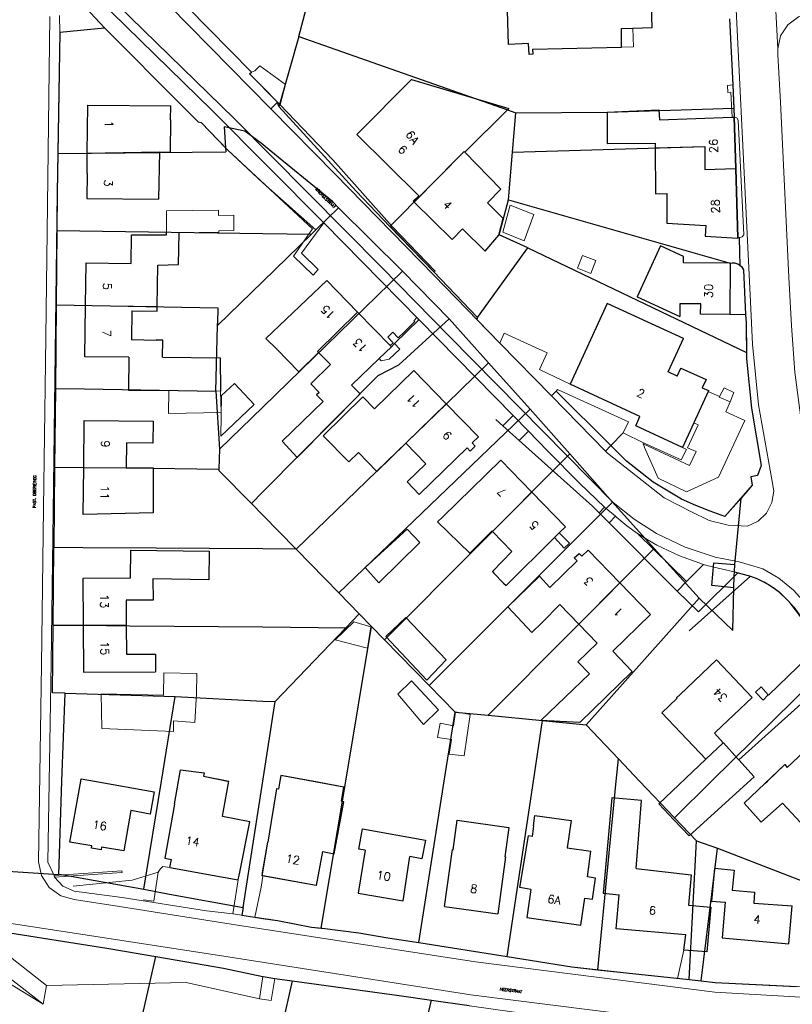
# Model space of a CAD drawing. Header units: metres. Extents: x 190798 to 192239, y 307689 to 310000.
# Tile 98 of 107: x 191965 to 192077, y 309468 to 309610. Entities that reach past the tile are written whole.
import ezdxf
from ezdxf.lldxf.tags import DXFTag

# ---------------------------------------------------------------- set-up
doc = ezdxf.new("R2010")
doc.units = ezdxf.units.M
doc.layers.add('PH-BEST-HUISNUMMERS', color=7, linetype='Continuous')
doc.layers.add('PH-BEST-KADASTRALE-GRENS', color=150, linetype='KG-KADASTRAAL-SO')
doc.layers.add('PH-BEST-KANTVERHARDING', color=253, linetype='Continuous', lineweight=9)
doc.layers.add('PH-BEST-STAATNAAM', color=2, linetype='Continuous', lineweight=9)
doc.styles.add('ROMANS', font='romans.shx')
doc.styles.get("Standard").update_dxf_attribs({"font": 'arial.ttf'})
tags = doc.linetypes.add('KG-KADASTRAAL-SO', pattern='A,5.5,-2,["K",Standard,S=1.8,R=0,X=0,Y=-0.9],-2,5.5,-2,[5,NLCS.SHX,S=0.75,R=0,X=0,Y=0],-2', length=19).pattern_tags.tags
tags[6] = DXFTag(74, 10)

msp = doc.modelspace()

# ---------------------------------------------------------------- linework, layer by layer
at = {"layer": 'PH-BEST-KADASTRALE-GRENS'}
for p, q in [((191962.63, 309624.7), (191977.07, 309609.06)), ((192005.19, 309607.82), (192009.4, 309623.28)), ((192067.6, 309610.38), (192068.08, 309600.81)), ((191970.6, 309608.44), (191970.32, 309590.88)), ((191970.6, 309608.44), (191977.07, 309609.06)), ((192005.19, 309607.82), (192035.42, 309597.18)), ((192039.06, 309606), (192051.96, 309606.28)), ((192068.08, 309600.81), (192068.2, 309597.43)), ((191986.65, 309595.77), (191986.67, 309597.76)), ((192002.41, 309597.99), (192002.33, 309597.69)), ((192029.25, 309591.06), (192035.42, 309597.18)), ((192035.42, 309597.18), (192036.66, 309596.75)), ((192036.18, 309591.06), (192036.66, 309596.75)), ((192068.2, 309597.43), (192068.25, 309596.13)), ((191986.65, 309595.77), (191986.58, 309591.08)), ((192057.43, 309595.77), (192067.95, 309596.12)), ((192067.95, 309596.12), (192068.25, 309596.13)), ((192068.25, 309596.13), (192068.48, 309588.71)), ((192068.48, 309588.71), (192068.25, 309596.13)), ((191970.32, 309590.88), (191994.64, 309591.13)), ((191985.05, 309591.1), (191984.91, 309584.27)), ((191985.05, 309591.1), (191986.58, 309591.08)), ((191994.6, 309591.71), (191994.64, 309591.13)), ((192035.59, 309584.16), (192036.18, 309591.06)), ((191974.55, 309588), (191974.58, 309590.93)), ((192068.48, 309588.71), (192068.78, 309578.65)), ((192068.78, 309578.65), (192068.48, 309588.71)), ((192000, 309586.64), (192007.66, 309579.81)), ((192035.59, 309584.16), (192067.69, 309575)), ((192007.66, 309579.81), (192010.97, 309583.03)), ((192020.25, 309573.86), (192010.97, 309583.03)), ((191970.18, 309579.71), (191970.07, 309568.96)), ((191970.18, 309579.71), (192000, 309579.31)), ((192007.05, 309579.21), (192007.66, 309579.81)), ((192028.93, 309579.95), (192032.22, 309576.71)), ((191980.93, 309574.97), (191980.98, 309579.09)), ((192000, 309579.31), (192007.05, 309579.21)), ((192000, 309572.36), (192007.05, 309579.21)), ((192068.78, 309578.65), (192068.78, 309578.61)), ((192069.02, 309578.65), (192068.78, 309578.65)), ((192031.1, 309567.13), (192038.4, 309577.2)), ((192038.4, 309577.2), (192070.06, 309562.04)), ((192057.6, 309577.5), (192054.21, 309570.12)), ((192060.93, 309575.98), (192057.6, 309577.5)), ((192060.92, 309575.05), (192060.93, 309575.98)), ((192067.69, 309575), (192060.92, 309575.05)), ((192067.69, 309575), (192067.64, 309567.56)), ((192069.61, 309574.04), (192069.88, 309567.54)), ((192000, 309554.17), (192020.25, 309573.86)), ((192020.25, 309573.86), (192026.99, 309566.95)), ((191993.42, 309565.97), (192000, 309572.36)), ((192054.21, 309570.12), (192060.39, 309567.29)), ((191970.07, 309568.96), (191969.95, 309556.86)), ((192060.41, 309569.11), (192060.39, 309567.29)), ((192063.42, 309569.09), (192060.41, 309569.11)), ((192063.41, 309567.59), (192063.42, 309569.09)), ((191981.01, 309568.1), (191981, 309563.94)), ((192018.43, 309563.07), (192013.72, 309567.91)), ((192026.99, 309566.95), (192032.7, 309560.58)), ((192031.1, 309567.13), (192030.93, 309566.9)), ((192067.64, 309567.56), (192063.41, 309567.59)), ((191993.21, 309556.45), (191993.42, 309565.97)), ((191993.42, 309565.97), (191993.43, 309566.26)), ((191981, 309563.94), (191984.56, 309563.87)), ((192000.43, 309564.08), (192001.97, 309562.57)), ((192016.86, 309561.2), (192018.61, 309562.88)), ((192018.61, 309562.88), (192018.43, 309563.07)), ((192008.05, 309562.07), (192009.82, 309560.34)), ((192012.85, 309557.34), (192016.86, 309561.2)), ((192032.7, 309560.58), (192038.72, 309553.86)), ((191969.95, 309556.86), (191969.83, 309545.48)), ((192012.85, 309557.34), (192014.08, 309556.09)), ((191993.21, 309556.45), (191993.74, 309548.08)), ((192014.08, 309556.09), (192004.95, 309546.88)), ((192049.61, 309547.78), (192041.79, 309555.78)), ((192064.48, 309556.41), (192062.43, 309551.9)), ((191993.74, 309548.08), (192000, 309554.17)), ((192010.99, 309527.26), (192038.72, 309553.86)), ((192038.72, 309553.86), (192044.48, 309547.38)), ((192062.43, 309551.9), (192060.79, 309548.31)), ((192049.61, 309547.78), (192050.39, 309548.58)), ((191993.74, 309548.08), (191993.65, 309545.18)), ((192017.64, 309520.45), (192044.48, 309547.38)), ((192044.48, 309547.38), (192050.62, 309540.4)), ((191969.83, 309545.48), (191969.73, 309533.86)), ((191973.97, 309538.63), (191974.05, 309545.43)), ((191993.65, 309545.18), (191993.65, 309544.97)), ((191998.34, 309540.2), (191993.65, 309544.97)), ((192070.88, 309542.85), (192069.26, 309540.99)), ((191998.34, 309540.2), (192000, 309541.88)), ((191998.34, 309540.2), (192000, 309538.5)), ((192024.08, 309513.86), (192050.62, 309540.4)), ((192050.62, 309540.4), (192056.67, 309533.68)), ((192069.26, 309540.99), (192066.91, 309538.3)), ((192068.34, 309531.35), (192069.26, 309540.99)), ((192000, 309538.5), (192004.76, 309533.63)), ((192025.31, 309537.54), (192026.03, 309538.24)), ((192033.2, 309536.23), (192033.28, 309536.14)), ((192042.23, 309535.27), (192042.92, 309535.95)), ((192035.22, 309528.32), (192042.23, 309535.27)), ((191969.61, 309522.6), (191969.73, 309533.86)), ((192000, 309533.66), (192004.76, 309533.63)), ((192004.76, 309533.63), (192004.81, 309533.58)), ((192004.81, 309533.58), (192010.99, 309527.26)), ((192032.62, 309509.55), (192056.67, 309533.68)), ((192056.67, 309533.68), (192063.21, 309526.48)), ((192068.29, 309530.32), (192068.34, 309531.35)), ((192034.87, 309528.68), (192033.47, 309530.11)), ((192068.2, 309527.98), (192068.26, 309529.74)), ((192068.26, 309529.74), (192068.29, 309530.32)), ((192068.29, 309530.32), (192070.64, 309529.66)), ((192034.87, 309528.68), (192035.22, 309528.32)), ((192051.7, 309528.7), (192056.15, 309524.11)), ((192010.99, 309527.26), (192013.96, 309524.22)), ((192035.47, 309525.23), (192036.93, 309526.65)), ((192012.04, 309522.2), (192013.96, 309524.22)), ((192013.96, 309524.22), (192015.75, 309522.39)), ((192035.47, 309525.23), (192038.97, 309521.53)), ((191969.52, 309512.79), (191969.61, 309522.6)), ((192038.97, 309521.53), (192040.44, 309522.99)), ((192000, 309522.32), (192012.04, 309522.2)), ((192001.8, 309511.51), (192012.04, 309522.2)), ((192012.02, 309500), (192015.75, 309522.39)), ((192015.75, 309522.39), (192017.64, 309520.45)), ((192017.64, 309520.45), (192024.08, 309513.86)), ((192065, 309500), (192081.69, 309516.47)), ((191971.36, 309512.75), (191969.52, 309512.79)), ((191970.91, 309500), (191971.36, 309512.75)), ((191971.36, 309512.75), (191987.3, 309512.24)), ((192024.08, 309513.86), (192027.86, 309510)), ((191985.31, 309500), (191987.3, 309512.24)), ((191987.3, 309512.24), (192000, 309511.6)), ((192000, 309511.6), (192001.8, 309511.51)), ((192000, 309500), (192001.8, 309511.51)), ((192026.27, 309500), (192027.86, 309510)), ((192027.86, 309510), (192032.62, 309509.55)), ((192032.62, 309509.55), (192040.49, 309508.79)), ((192039.18, 309500), (192040.49, 309508.79)), ((192040.49, 309508.79), (192046.82, 309508.17)), ((192046.82, 309508.17), (192051.49, 309503.23)), ((192051.18, 309500), (192051.49, 309503.23)), ((192051.49, 309503.23), (192054.57, 309500)), ((191987.77, 309500), (191988.07, 309501.66)), ((191970.44, 309486.49), (191970.91, 309500)), ((191975.61, 309500), (191984.28, 309498.45)), ((191982.77, 309484.35), (191985.31, 309500)), ((191987.19, 309496.69), (191987.77, 309500)), ((191994.27, 309495.48), (191995.06, 309499.98)), ((191994.95, 309500), (191995.06, 309499.98)), ((191997.15, 309481.73), (192000, 309499.98)), ((192000, 309499.98), (192000, 309500)), ((192008.47, 309478.73), (192012.02, 309500)), ((192022.57, 309476.62), (192026.27, 309500)), ((192035.4, 309474.59), (192039.18, 309500)), ((192048.54, 309472.7), (192051.18, 309500)), ((192054.57, 309500), (192059.62, 309494.69)), ((192059.62, 309494.69), (192065, 309500)), ((192072.72, 309499.67), (192073.07, 309500)), ((192069.73, 309496.83), (192072.72, 309499.67)), ((192077.85, 309493.99), (192075.28, 309496.83)), ((191994.17, 309494.86), (191994.27, 309495.48)), ((191998.11, 309494.09), (191994.17, 309494.86)), ((192001.2, 309494.16), (192000.73, 309491.15)), ((192059.62, 309494.69), (192062.83, 309491.36)), ((192061.74, 309471.27), (192062.83, 309491.36)), ((192062.83, 309491.36), (192065.84, 309490.29)), ((192000, 309487), (192000.73, 309491.15)), ((192044.09, 309490.35), (192047.51, 309489.87)), ((192063.47, 309471.08), (192065.84, 309490.29)), ((192065.84, 309490.29), (192079.06, 309485.19)), ((191986.54, 309487.48), (191986.75, 309488.67)), ((191958.81, 309487.25), (191970.44, 309486.49)), ((192054.05, 309487.33), (192062.05, 309486.45)), ((192065.41, 309487.4), (192068.26, 309487.1)), ((191997.15, 309481.73), (191996.97, 309480.58)), ((192026.33, 309481.86), (192034.02, 309480.81)), ((192022.57, 309476.62), (192035.4, 309474.59)), ((192048.54, 309472.7), (192061.74, 309471.27)), ((192061.74, 309471.27), (192063.47, 309471.08)), ((192004.27, 309471.1), (192000, 309452.7)), ((192063.47, 309471.08), (192065.51, 309470.86)), ((192065.51, 309470.86), (192077.25, 309470.26)), ((192024.45, 309468.29), (192029.89, 309467.5))]:
    msp.add_line(p, q, dxfattribs=at)
at = {"layer": 'PH-BEST-KADASTRALE-GRENS', "ltscale": 0.2, "flags": 128}
for points in [[(192039.06, 309606), (192039.09, 309605.24), (192038.55, 309605.22), (192038.48, 309606.81), (192035.59, 309606.66), (192035.41, 309611.51), (192036.05, 309611.52), (192035.58, 309624.54), (192038.77, 309624.56)], [(192000, 309600.46), (191998.08, 309602.42), (191998.34, 309602.67), (191989.08, 309612.08)], [(192053.58, 309609.03), (192056.38, 309609.14), (192056.27, 309612.21)], [(191977.07, 309609.06), (191988.49, 309597.56), (191990.65, 309595.46), (191991.08, 309595.34), (191994.6, 309591.71)], [(192051.96, 309606.28), (192051.94, 309608.97), (192053.58, 309609.03)], [(192005.19, 309607.82), (192002.49, 309598.29), (192002.41, 309597.99)], [(192021.51, 309601.61), (192013.62, 309593.64), (192022.59, 309584.76), (192021.77, 309583.97), (192021.9, 309583.84)], [(192021.51, 309601.61), (192035.65, 309597.41), (192029.25, 309591.06)], [(192002.33, 309597.69), (192002.14, 309598.29), (192000, 309600.46)], [(191974.58, 309590.93), (191974.65, 309597.87), (191986.67, 309597.76)], [(192002.33, 309597.69), (192013.53, 309585.4), (192018.41, 309580.32)], [(192036.66, 309596.75), (192049.86, 309596.87), (192068.2, 309597.43)], [(192049.86, 309596.87), (192057.37, 309597.19), (192057.43, 309595.77)], [(192049.86, 309596.87), (192049.87, 309592.33), (192056.82, 309592.35), (192056.83, 309591.68)], [(192000, 309592.16), (191997.4, 309594.11), (191994.4, 309594.72), (191994.6, 309591.71)], [(191994.6, 309591.71), (191994.89, 309591.41), (192000, 309586.64)], [(192010.97, 309583.03), (192010.08, 309583.92), (192000.4, 309591.86), (192000, 309592.16)], [(192018.41, 309580.32), (192029.16, 309591.16), (192029.25, 309591.06)], [(192029.25, 309591.06), (192034.49, 309585.73), (192032.52, 309583.75)], [(192036.18, 309591.06), (192064.01, 309591.89), (192064.01, 309588.56), (192068.48, 309588.71)], [(192056.83, 309591.68), (192056.86, 309585.05), (192058.52, 309585.06), (192058.53, 309580.81)], [(191970.32, 309590.88), (191970.23, 309585.17), (191970.18, 309579.71)], [(191974.55, 309588), (191974.52, 309584.37), (191984.91, 309584.27)], [(192038.4, 309577.2), (192034.23, 309579.09), (192035.59, 309584.16)], [(192021.9, 309583.84), (192027.42, 309578.41), (192028.93, 309579.95)], [(192032.22, 309576.71), (192034.16, 309579.04), (192034.79, 309581.44), (192032.52, 309583.75)], [(192018.41, 309580.32), (192024.7, 309573.78), (192031.1, 309567.13)], [(192058.53, 309580.81), (192064.17, 309580.45), (192064.07, 309578.91), (192068.78, 309578.61)], [(191980.98, 309579.09), (191986.06, 309579.09), (191986.06, 309579.5)], [(191984.69, 309568.7), (191984.77, 309574.72), (191987.79, 309574.78), (191987.9, 309579.39)], [(192069.14, 309574.67), (192069.08, 309576.6), (192069.02, 309578.65)], [(191974.33, 309568.88), (191974.4, 309575.04), (191980.93, 309574.97)], [(192067.69, 309575), (192067.99, 309575.05), (192068.3, 309575.04), (192068.6, 309574.97), (192068.89, 309574.85), (192069.14, 309574.67)], [(192069.14, 309574.67), (192069.33, 309574.49), (192069.49, 309574.28), (192069.61, 309574.04)], [(192000.43, 309564.08), (192009.25, 309572.51), (192013.72, 309567.91)], [(191970.07, 309568.96), (191993.48, 309568.55), (191993.43, 309566.26)], [(191980.61, 309561.37), (191974.24, 309561.45), (191974.33, 309568.88)], [(191981.01, 309568.1), (191984.68, 309568.06), (191984.69, 309568.7)], [(192060, 309558.63), (192058.68, 309559.24), (192060.9, 309564.07), (192049.86, 309569.14), (192044.51, 309557.48)], [(192000, 309541.88), (192016.69, 309558.73), (192019.69, 309560.28), (192026.99, 309566.95)], [(192041.79, 309555.78), (192034.3, 309563.42), (192030.93, 309566.9)], [(192069.88, 309567.54), (192070.02, 309566.35), (192070.06, 309562.04)], [(191985.45, 309561.41), (191985.53, 309563.86), (191984.56, 309563.87)], [(192001.97, 309562.57), (192005.23, 309559.27), (192008.05, 309562.07)], [(191980.61, 309561.37), (191980.56, 309556.62), (191986.39, 309556.55)], [(191985.45, 309561.41), (191993.81, 309561.28), (191993.89, 309556.44)], [(192070.06, 309562.04), (192070.07, 309561.16), (192070.79, 309553.98), (192072.18, 309545.7), (192071.66, 309544.24), (192070.69, 309544.07), (192070.88, 309542.85)], [(192032.7, 309560.58), (192026.58, 309554.65), (192017.94, 309546.28), (192004.81, 309533.58)], [(192009.82, 309560.34), (192006.95, 309557.53), (192008.16, 309556.29)], [(192060, 309558.63), (192060.56, 309559.81), (192064.2, 309558.14), (192063.64, 309556.96), (192064.55, 309556.55), (192064.48, 309556.41)], [(192016.18, 309553.9), (192021.88, 309559.44), (192026.55, 309554.64)], [(191969.95, 309556.86), (191974.19, 309556.78), (191993.21, 309556.45)], [(192060.79, 309548.31), (192054, 309551.46), (192054.62, 309552.8), (192044.51, 309557.48)], [(192008.16, 309556.29), (192007.79, 309555.91), (192008.73, 309554.99)], [(192020.69, 309548.94), (192016.53, 309544.84), (192013.83, 309547.59), (192012.43, 309546.21), (192008.72, 309549.98), (192014.47, 309555.64), (192016.18, 309553.9)], [(192008.73, 309554.99), (192002.79, 309549.22), (192004.95, 309546.88)], [(192026.55, 309554.64), (192031.22, 309549.84), (192030.32, 309548.96), (192030.75, 309548.52), (192030.03, 309547.8), (192029.59, 309548.25), (192022.65, 309541.5)], [(191974.05, 309545.43), (191974.14, 309552.22), (191984.11, 309552.1)], [(191984.11, 309552.1), (191984.07, 309548.93), (191980.23, 309548.98), (191980.19, 309545.35)], [(192020.69, 309548.94), (192023.6, 309545.92), (192020.9, 309543.32), (192022.65, 309541.5)], [(192060.63, 309540.83), (192056.55, 309543.28), (192052.68, 309546.33), (192050.39, 309548.58)], [(191969.83, 309545.48), (191974.05, 309545.42), (191980.93, 309545.34), (191993.65, 309545.18)], [(192026.03, 309538.24), (192034.48, 309546.46), (192038.96, 309541.84)], [(191980.19, 309545.35), (191984.12, 309545.35), (191984.12, 309541.48)], [(191984.12, 309541.48), (191984.11, 309538.84), (191973.97, 309538.63)], [(192042.92, 309535.95), (192043.81, 309536.83), (192038.96, 309541.84)], [(192066.91, 309538.3), (192064.8, 309539.08), (192062.7, 309539.92), (192060.63, 309540.83)], [(192025.31, 309537.54), (192029.99, 309532.99), (192033.2, 309536.23)], [(192033.28, 309536.14), (192036.06, 309533.25), (192033.24, 309530.34), (192033.47, 309530.11)], [(191969.73, 309533.86), (191973.96, 309533.83), (191984.54, 309533.76), (192000, 309533.66)], [(191980.83, 309529.4), (191980.86, 309533.46), (191992.24, 309533.31), (191992.18, 309529.14), (191984.09, 309529.29)], [(192036.93, 309526.65), (192040.05, 309529.67), (192041.55, 309528.06), (192045.5, 309531.89), (192045.08, 309532.33), (192045.8, 309532.98), (192046.2, 309532.57), (192047.11, 309533.45), (192051.7, 309528.7)], [(192068.2, 309527.98), (192065.05, 309528.31), (192065.34, 309531.61), (192068.34, 309531.35)], [(191980.83, 309529.4), (191973.94, 309529.36), (191973.98, 309522.56)], [(191984.09, 309529.29), (191984.1, 309526.2), (191980.2, 309526.2), (191980.22, 309522.59)], [(192070.64, 309529.66), (192071.54, 309529.33), (192072.41, 309528.93), (192073.25, 309528.47), (192074.05, 309527.94), (192074.81, 309527.35), (192075.52, 309526.71), (192076.18, 309526.01)], [(192063.21, 309526.48), (192068.08, 309521.82), (192068.2, 309527.98)], [(192040.44, 309522.99), (192043.03, 309525.57), (192045.76, 309522.74)], [(192046.82, 309508.17), (192050.48, 309512.26), (192063.21, 309526.48)], [(192076.18, 309526.01), (192076.88, 309525.18), (192077.54, 309524.32), (192078.15, 309523.41), (192078.7, 309522.48), (192079.2, 309521.52), (192079.64, 309520.52)], [(192056.15, 309524.11), (192050.67, 309518.8), (192053.49, 309515.88), (192045.89, 309508.51), (192040.28, 309508.78), (192047.29, 309515.53), (192045.62, 309517.26)], [(191969.61, 309522.6), (191973.98, 309522.56), (191980.75, 309522.49), (192000, 309522.32)], [(191980.22, 309522.59), (191980.24, 309518.38), (191984.46, 309518.37), (191984.44, 309515.81)], [(192045.76, 309522.74), (192048.43, 309519.97), (192045.62, 309517.26)], [(191973.98, 309522.56), (191974.01, 309515.76), (191984.44, 309515.81)], [(192060.38, 309512.51), (192065.7, 309517.56), (192070.85, 309512.13), (192065.54, 309507.08)], [(192060.38, 309512.51), (192059.9, 309512.05), (192059.97, 309511.97), (192057.78, 309509.89), (192064.16, 309503.18)], [(192066.67, 309505.57), (192065.41, 309506.96), (192065.54, 309507.08)], [(192073.07, 309500), (192075.59, 309502.39), (192075.96, 309502), (192078.33, 309504.23), (192082.12, 309500)], [(191988.07, 309501.66), (191991.48, 309501.19), (191991.39, 309500.74), (191994.95, 309500)], [(191980.9, 309495.75), (191979.88, 309489.9), (191976.64, 309490.42), (191976.58, 309490.07), (191975.18, 309490.29), (191975.25, 309490.64), (191972.06, 309491.16), (191973.64, 309500)], [(191973.64, 309500), (191973.7, 309500.34), (191975.61, 309500)], [(192002.46, 309500), (192002.27, 309498.83), (192001.99, 309498.91), (192001.2, 309494.16)], [(192007.12, 309500), (192002.6, 309500.84), (192002.46, 309500)], [(192008.62, 309489.83), (192010.33, 309489.5), (192011.73, 309497.01), (192011.39, 309497.11), (192011.75, 309499.15), (192007.12, 309500)], [(191984.28, 309498.45), (191983.66, 309495.22), (191980.9, 309495.75)], [(192054.05, 309487.33), (192054.86, 309497.18), (192050.54, 309497.57), (192049.27, 309483.77), (192051.6, 309483.56)], [(191987.19, 309496.69), (191985.82, 309488.83), (191986.75, 309488.67)], [(192069.73, 309496.83), (192072.15, 309494.08), (192075.28, 309496.83)], [(191996.43, 309485.73), (191996.69, 309486.81), (191998.11, 309494.09)], [(192026.33, 309481.86), (192027.45, 309490.08), (192027.55, 309490.06), (192028.13, 309494.34), (192035.63, 309493.3), (192035.04, 309489.03), (192035.14, 309489.02), (192034.02, 309480.81)], [(192039.18, 309493.52), (192039.38, 309495.05), (192044.66, 309494.32), (192044.09, 309490.35)], [(192014.84, 309490), (192013.91, 309490.17), (192014.44, 309493.12), (192023.54, 309491.46), (192023.02, 309488.77), (192021.31, 309489.1)], [(192039.18, 309493.52), (192039, 309492), (192038.46, 309492.08)], [(192038.82, 309484.32), (192037.22, 309484.59), (192038.46, 309492.08)], [(192008.62, 309489.83), (192007.73, 309484.91), (192000, 309486.28)], [(192014.84, 309490), (192013.81, 309483.77), (192020.3, 309482.67), (192021.31, 309489.1)], [(192038.82, 309484.32), (192038.25, 309480.27), (192046.05, 309479.16), (192046.64, 309483.06), (192047.73, 309482.9), (192048.17, 309485.97), (192047.03, 309486.14), (192047.51, 309489.87)], [(191986.54, 309487.48), (191992.68, 309486.38), (191996.43, 309485.73)], [(192000, 309486.28), (191999.88, 309486.31), (192000, 309487)], [(192065.41, 309487.4), (192064.99, 309482.64), (192066.94, 309482.48), (192066.54, 309477.31), (192076.18, 309476.45), (192076.67, 309481.93)], [(192068.26, 309487.1), (192067.99, 309484.23), (192071.22, 309483.93), (192071.11, 309482.33), (192076.67, 309481.93)], [(191970.44, 309486.49), (191970.84, 309486.47), (191982.77, 309484.35)], [(192062.05, 309486.45), (192061.64, 309482.04), (192064.86, 309481.74), (192064.28, 309475.31), (192060.99, 309475.55)], [(191982.77, 309484.35), (191986.47, 309483.64), (191997.15, 309481.73)], [(192060.99, 309475.55), (192061.28, 309477.77), (192051.18, 309478.6), (192051.6, 309483.56)], [(191996.97, 309480.58), (191998.82, 309480.3), (192000, 309480.12)], [(192000, 309480.12), (192002.1, 309479.8), (192007.03, 309478.86), (192008.47, 309478.73)], [(191952.92, 309479.5), (191957.81, 309478.89), (191977.39, 309475.81), (191984.52, 309474.6)], [(192008.47, 309478.73), (192008.61, 309478.72), (192013.91, 309478.02), (192018.1, 309477.32), (192022.57, 309476.62)], [(191975.62, 309434.97), (191981.78, 309462.68), (191984.52, 309474.6)], [(191984.52, 309474.6), (191994.3, 309472.93), (192000, 309471.73)], [(192035.4, 309474.59), (192044.74, 309473.11), (192048.54, 309472.7)], [(192000, 309471.73), (192000.05, 309471.72), (192001.72, 309471.45), (192004.27, 309471.1)], [(192004.27, 309471.1), (192020.07, 309468.93), (192024.45, 309468.29)], [(192012.53, 309418.25), (192021.85, 309457.5), (192024.45, 309468.29)]]:
    msp.add_lwpolyline(points, dxfattribs=at)
at = {"layer": 'PH-BEST-KANTVERHARDING', "color": 8}
for p, q in [((192073.73, 309623.01), (192074.57, 309606.04)), ((191998.34, 309602.67), (191989.08, 309612.08)), ((191970.57, 309610.84), (191970.6, 309608.44)), ((192067.6, 309610.38), (192068.08, 309600.81)), ((192039.06, 309606), (192051.96, 309606.28)), ((192074.57, 309606.04), (192074.61, 309605.18)), ((192074.95, 309598.31), (192074.61, 309605.18)), ((191998.82, 309602.85), (191999.54, 309603.59)), ((191999.54, 309603.59), (192003.28, 309600.87)), ((192003.28, 309600.87), (192002.5, 309597.91)), ((192068.08, 309600.81), (192068.25, 309596.13)), ((192001.15, 309597.35), (192002.14, 309598.29)), ((192002.5, 309597.91), (192002.14, 309598.29)), ((191986.65, 309595.77), (191986.67, 309597.76)), ((191986.65, 309595.77), (191986.58, 309591.08)), ((192057.43, 309595.77), (192067.95, 309596.12)), ((192067.95, 309596.12), (192068.25, 309596.13)), ((192068.25, 309596.13), (192068.48, 309588.71)), ((192069.67, 309579.1), (192068.84, 309595.72)), ((191985.05, 309591.1), (191974.58, 309590.93)), ((191985.05, 309591.1), (191984.91, 309584.27)), ((191985.05, 309591.1), (191986.58, 309591.08)), ((191974.55, 309588), (191974.58, 309590.93)), ((192068.48, 309588.71), (192068.78, 309578.65)), ((192028.93, 309579.95), (192032.22, 309576.71)), ((191980.93, 309574.97), (191980.98, 309579.09)), ((191986.06, 309579.5), (191987.9, 309579.39)), ((192068.78, 309578.65), (192068.78, 309578.61)), ((192057.6, 309577.5), (192054.21, 309570.12)), ((192060.93, 309575.98), (192057.6, 309577.5)), ((192060.92, 309575.05), (192060.93, 309575.98)), ((192067.69, 309575), (192060.92, 309575.05)), ((192067.69, 309575), (192067.64, 309567.56)), ((192069.61, 309574.04), (192069.88, 309567.54)), ((192054.21, 309570.12), (192060.39, 309567.29)), ((191974.33, 309568.88), (191984.69, 309568.7)), ((192060.41, 309569.11), (192060.39, 309567.29)), ((192063.42, 309569.09), (192060.41, 309569.11)), ((192063.41, 309567.59), (192063.42, 309569.09)), ((191981.01, 309568.1), (191981, 309563.94)), ((192007.92, 309562.2), (192013.72, 309567.91)), ((192018.43, 309563.07), (192013.72, 309567.91)), ((192067.64, 309567.56), (192063.41, 309567.59)), ((192069.88, 309567.54), (192067.64, 309567.56)), ((191981, 309563.94), (191984.56, 309563.87)), ((192000.43, 309564.08), (192001.97, 309562.57)), ((192016.86, 309561.2), (192018.61, 309562.88)), ((192018.61, 309562.88), (192018.43, 309563.07)), ((192018.61, 309562.88), (192019.09, 309563.38)), ((192041.79, 309555.78), (192034.3, 309563.42)), ((192007.92, 309562.2), (192008.05, 309562.07)), ((192008.05, 309562.07), (192009.82, 309560.34)), ((192012.85, 309557.34), (192016.86, 309561.2)), ((192012.85, 309557.34), (192014.08, 309556.09)), ((191986.39, 309556.55), (191986.35, 309553.21)), ((191986.39, 309556.55), (191993.89, 309556.44)), ((191993.89, 309556.44), (191993.94, 309553.38)), ((192014.08, 309556.09), (192004.95, 309546.88)), ((192042.46, 309556.48), (192041.79, 309555.78)), ((192049.61, 309547.78), (192041.79, 309555.78)), ((192042.46, 309556.48), (192050.39, 309548.58)), ((192064.48, 309556.41), (192062.43, 309551.9)), ((192064.48, 309556.41), (192066.15, 309555.7)), ((192026.55, 309554.64), (192020.69, 309548.94)), ((191993.94, 309553.38), (191986.35, 309553.21)), ((192034.77, 309551.46), (192036.26, 309552.92)), ((192036.26, 309552.92), (192038.48, 309550.66)), ((192033.74, 309552.38), (192034.77, 309551.46)), ((192034.77, 309551.46), (192037.14, 309549.32)), ((192062.43, 309551.9), (192060.79, 309548.31)), ((192037.14, 309549.32), (192038.48, 309550.66)), ((192050.39, 309548.58), (192052.2, 309550.42)), ((192055.12, 309549), (192052.2, 309550.42)), ((192055.07, 309548.82), (192055.12, 309549)), ((192055.27, 309548.35), (192055.07, 309548.82)), ((191973.97, 309538.63), (191974.05, 309545.43)), ((191974.05, 309545.43), (191980.19, 309545.35)), ((192033.28, 309536.14), (192038.96, 309541.84)), ((192048.7, 309538.85), (192049.48, 309539.67)), ((192048.7, 309538.85), (192050.15, 309537.4)), ((192050.15, 309537.4), (192051.07, 309538.35)), ((192051.07, 309538.35), (192051.28, 309538.17)), ((192025.31, 309537.54), (192026.03, 309538.24)), ((192050.15, 309537.4), (192060.03, 309527.51)), ((192033.2, 309536.23), (192033.28, 309536.14)), ((192042.23, 309535.27), (192042.92, 309535.95)), ((192061.37, 309528.89), (192054.27, 309535.86)), ((192035.22, 309528.32), (192042.23, 309535.27)), ((192061.37, 309528.89), (192063.81, 309531.38)), ((192063.81, 309531.38), (192064.32, 309531.23)), ((192034.87, 309528.68), (192033.47, 309530.11)), ((192068.79, 309530.18), (192063.1, 309524.52)), ((192068.79, 309530.18), (192070.64, 309529.66)), ((192034.87, 309528.68), (192035.22, 309528.32)), ((192045.76, 309522.74), (192051.7, 309528.7)), ((192051.7, 309528.7), (192056.15, 309524.11)), ((192060.03, 309527.51), (192061.37, 309528.89)), ((192070.64, 309529.66), (192061.73, 309521.76)), ((192063.1, 309524.52), (192060.03, 309527.51)), ((192035.47, 309525.23), (192036.93, 309526.65)), ((192035.47, 309525.23), (192038.97, 309521.53)), ((191973.98, 309522.56), (191980.22, 309522.59)), ((192038.97, 309521.53), (192040.44, 309522.99)), ((191990.43, 309515.58), (191990.37, 309512.62)), ((192082.35, 309515.17), (192068.92, 309503.07)), ((191976.58, 309512.65), (191976.66, 309507.64)), ((191987.05, 309508.75), (191987.05, 309507.19)), ((191987.05, 309507.19), (191976.66, 309507.64)), ((192064.16, 309503.18), (192066.67, 309505.57)), ((192066.7, 309505.53), (192066.67, 309505.57)), ((192068.8, 309503.21), (192066.7, 309505.53)), ((192068.92, 309503.07), (192068.8, 309503.21)), ((192071.15, 309500.61), (192068.92, 309503.07)), ((191987.19, 309496.69), (191988.07, 309501.66)), ((191994.27, 309495.48), (191995.06, 309499.98)), ((192061.73, 309492.09), (192071.15, 309500.61)), ((192069.73, 309496.83), (192072.72, 309499.67)), ((192077.85, 309493.99), (192075.28, 309496.83)), ((191994.17, 309494.86), (191994.27, 309495.48)), ((191998.11, 309494.09), (191994.17, 309494.86)), ((192001.2, 309494.16), (192000.73, 309491.15)), ((192059.54, 309494.4), (192061.73, 309492.09)), ((192044.09, 309490.35), (192047.51, 309489.87)), ((191986.54, 309487.48), (191986.75, 309488.67)), ((191968.88, 309488.28), (191969.78, 309486.35)), ((191985.5, 309487.62), (191986.54, 309487.48)), ((192054.05, 309487.33), (192062.05, 309486.45)), ((192065.41, 309487.4), (192068.26, 309487.1)), ((191969.84, 309486.11), (191969.78, 309486.35)), ((191972.53, 309484.8), (191981.09, 309485.66)), ((191981.09, 309485.66), (191984.85, 309486.8)), ((191996.43, 309485.73), (191995.63, 309480.77)), ((192026.33, 309481.86), (192034.02, 309480.81)), ((191995.63, 309480.77), (191998.82, 309480.3)), ((191952.92, 309479.5), (191968.19, 309467.69)), ((191957.81, 309478.89), (191968.68, 309470.43)), ((192060.06, 309471.45), (192060.99, 309475.55)), ((191999.51, 309468.48), (192000.02, 309471.73)), ((192000.02, 309471.73), (192001.72, 309471.45)), ((192001.2, 309468.26), (192001.72, 309471.45)), ((191968.68, 309470.43), (191968.19, 309467.69)), ((192001.2, 309468.26), (191999.51, 309468.48))]:
    msp.add_line(p, q, dxfattribs=at)
for points in [[(192063.99, 309701.51), (192064.22, 309698.43), (192064.96, 309683.3), (192067.87, 309625.51), (192070.64, 309569.38), (192070.93, 309563.28), (192071.8, 309554.47), (192073.72, 309543.68)], [(191918.78, 309661.87), (191939.24, 309649.47), (191946.49, 309644.87), (191952.58, 309640.83), (191957.69, 309637.21), (191963.92, 309632.36), (191972.61, 309625.02), (191974.91, 309623.03), (191986.45, 309612.32), (192001.15, 309597.35)], [(192039.06, 309606), (192039.09, 309605.24), (192038.55, 309605.22), (192038.48, 309606.81), (192035.59, 309606.66), (192035.41, 309611.51), (192036.05, 309611.52), (192035.58, 309624.54), (192038.77, 309624.56)], [(192050.76, 309540.34), (192026.98, 309564.41), (192017.17, 309574.41), (191995.89, 309595.9), (191977.04, 309614.35)], [(192008.81, 309580.84), (191992.6, 309597.16), (191976.03, 309613.37)], [(192053.58, 309609.03), (192056.38, 309609.14), (192056.27, 309612.21)], [(192079.44, 309611.15), (192077.58, 309610.65), (192076.03, 309609.52), (192074.98, 309607.92), (192074.57, 309606.04)], [(191969.17, 309610.73), (191968.75, 309579.51), (191968.53, 309560.56), (191968.24, 309539.51), (191967.95, 309516.86), (191967.49, 309488.33)], [(191970.6, 309608.44), (191970.23, 309585.17), (191969.63, 309538.98), (191969.33, 309517.11), (191968.88, 309488.28)], [(192008.81, 309580.84), (192005.58, 309576.42), (192008.03, 309574.08), (192007.3, 309573.25), (192004.42, 309576.03), (192007.17, 309579.95), (191994.89, 309591.41), (191991.08, 309595.34), (191990.65, 309595.46), (191988.49, 309597.56), (191977.07, 309609.06), (191970.6, 309608.44)], [(192051.96, 309606.28), (192051.94, 309608.97), (192053.58, 309609.03)], [(192053.58, 309609.03), (192053.66, 309606.31), (192051.96, 309606.28)], [(192002.14, 309598.29), (191998.08, 309602.42), (191998.34, 309602.67)], [(191998.34, 309602.67), (191998.59, 309602.73), (191998.82, 309602.85)], [(192021.51, 309601.61), (192013.62, 309593.64), (192022.59, 309584.76), (192021.77, 309583.97), (192021.9, 309583.84)], [(192021.51, 309601.61), (192035.65, 309597.41), (192029.25, 309591.06)], [(192067.95, 309596.12), (192067.8, 309599.76), (192067.35, 309599.72), (192067.29, 309600.73), (192068.08, 309600.81)], [(192074.95, 309598.31), (192076.17, 309572.96), (192076.55, 309565.91)], [(191974.58, 309590.93), (191974.65, 309597.87), (191986.67, 309597.76)], [(192034.3, 309563.42), (192024.83, 309573.19), (192010.41, 309587.91), (192001.15, 309597.35)], [(192018.72, 309580.31), (192010.15, 309589.98), (192002.5, 309597.91)], [(192049.86, 309596.87), (192057.37, 309597.19), (192057.43, 309595.77)], [(192049.86, 309596.87), (192049.87, 309592.33), (192056.82, 309592.35), (192056.83, 309591.68)], [(192068.84, 309595.72), (192068.64, 309596.06), (192068.25, 309596.13)], [(192021.9, 309583.84), (192029.16, 309591.16), (192029.25, 309591.06)], [(192029.25, 309591.06), (192034.49, 309585.73), (192032.52, 309583.75)], [(192056.83, 309591.68), (192064.01, 309591.89), (192064.01, 309588.56), (192068.48, 309588.71)], [(192056.83, 309591.68), (192056.86, 309585.05), (192058.52, 309585.06), (192058.53, 309580.81)], [(191974.55, 309588), (191974.52, 309584.37), (191984.91, 309584.27)], [(191986.06, 309579.5), (191986.06, 309582.59), (191993.56, 309582.65)], [(191987.9, 309579.39), (191993.61, 309579.48), (191993.61, 309579.7), (191995.81, 309579.74), (191995.79, 309581.95), (191993.57, 309581.9), (191993.56, 309582.65)], [(192021.9, 309583.84), (192027.42, 309578.41), (192028.93, 309579.95)], [(192032.22, 309576.71), (192034.16, 309579.04), (192034.79, 309581.44), (192032.52, 309583.75)], [(192039.24, 309582.05), (192037.84, 309578.24), (192034.74, 309579.48), (192035.84, 309583.39), (192039.24, 309582.05)], [(192008.81, 309580.84), (192025.41, 309563.99), (192036.26, 309552.92)], [(192018.72, 309580.31), (192024.96, 309573.82), (192024.82, 309573.67), (192018.58, 309580.16), (192018.72, 309580.31)], [(192058.53, 309580.81), (192064.17, 309580.45), (192064.07, 309578.91), (192068.78, 309578.61)], [(191980.98, 309579.09), (191986.06, 309579.09), (191986.06, 309579.5)], [(191984.69, 309568.7), (191984.77, 309574.72), (191987.79, 309574.78), (191987.9, 309579.39)], [(192069.02, 309578.65), (192068.9, 309578.64), (192068.78, 309578.65)], [(192069.67, 309579.1), (192069.4, 309578.79), (192069.02, 309578.65)], [(192069.14, 309574.67), (192069.08, 309576.6), (192069.02, 309578.65)], [(192046.32, 309576.12), (192045.58, 309574.29), (192047.48, 309573.5), (192048.23, 309575.38), (192046.32, 309576.12)], [(191974.33, 309568.88), (191974.4, 309575.04), (191980.93, 309574.97)], [(192067.69, 309575), (192068.46, 309575.01), (192069.14, 309574.67)], [(192069.14, 309574.67), (192069.42, 309574.39), (192069.61, 309574.04)], [(192000.43, 309564.08), (192009.25, 309572.51), (192013.72, 309567.91)], [(191980.61, 309561.37), (191974.24, 309561.45), (191974.33, 309568.88)], [(191981.01, 309568.1), (191984.68, 309568.06), (191984.69, 309568.7)], [(192060, 309558.63), (192058.68, 309559.24), (192060.9, 309564.07), (192049.86, 309569.14), (192044.51, 309557.48)], [(192019.09, 309563.38), (192022.6, 309566.8), (192022.3, 309567.11), (192021.89, 309566.66), (192022.02, 309566.55), (192020.54, 309565.05), (192019.61, 309564.2), (192018.84, 309565), (192018.1, 309564.28), (192018.86, 309563.48), (192018.43, 309563.07)], [(192069.88, 309567.54), (192070.02, 309566.35), (192070.07, 309561.16), (192070.79, 309553.98), (192072.18, 309545.7), (192071.66, 309544.24), (192070.69, 309544.07), (192070.88, 309542.85), (192066.91, 309538.3)], [(192076.55, 309565.91), (192077.04, 309559.23), (192077.9, 309552.59), (192079.12, 309546)], [(192044.51, 309557.48), (192040.06, 309559.6), (192041.2, 309562.03), (192034.94, 309564.86), (192034.3, 309563.42)], [(191985.45, 309561.41), (191985.53, 309563.86), (191984.56, 309563.87)], [(192001.97, 309562.57), (192005.23, 309559.27), (192008.05, 309562.07)], [(192016.86, 309561.2), (192017.15, 309560.87), (192018.31, 309561.1), (192019.84, 309562.56), (192019.09, 309563.38)], [(191980.61, 309561.37), (191980.56, 309556.62), (191986.39, 309556.55)], [(191985.45, 309561.41), (191993.81, 309561.28), (191993.89, 309556.44)], [(192009.82, 309560.34), (192006.95, 309557.53), (192008.16, 309556.29)], [(192060, 309558.63), (192060.56, 309559.81), (192064.2, 309558.14), (192063.64, 309556.96), (192064.55, 309556.55), (192064.48, 309556.41)], [(192016.18, 309553.9), (192021.88, 309559.44), (192026.55, 309554.64)], [(191995.88, 309557.58), (191998.75, 309554.54), (191993.9, 309549.96), (191994.02, 309555.86), (191995.88, 309557.58)], [(192060.79, 309548.31), (192054, 309551.46), (192054.62, 309552.8), (192044.51, 309557.48)], [(192066.15, 309555.7), (192066.82, 309556.95), (192068.23, 309556.27), (192067.68, 309554.94)], [(192008.16, 309556.29), (192007.79, 309555.91), (192008.73, 309554.99)], [(192020.69, 309548.94), (192016.53, 309544.84), (192013.83, 309547.59), (192012.43, 309546.21), (192008.72, 309549.98), (192014.47, 309555.64), (192016.18, 309553.9)], [(192052.2, 309550.42), (192052.98, 309552), (192042.67, 309556.69), (192042.46, 309556.48)], [(192067.68, 309554.94), (192066.1, 309555.6), (192066.15, 309555.7)], [(192008.73, 309554.99), (192002.79, 309549.22), (192004.95, 309546.88)], [(192026.55, 309554.64), (192031.22, 309549.84), (192030.32, 309548.96), (192030.75, 309548.52), (192030.03, 309547.8), (192029.59, 309548.25), (192022.65, 309541.5)], [(192067.68, 309554.94), (192067.07, 309553.48), (192069.81, 309552.24), (192065.97, 309544), (192061.37, 309541.9), (192057.25, 309543.87), (192055.29, 309548.33)], [(191974.05, 309545.43), (191974.14, 309552.22), (191984.11, 309552.1)], [(191984.11, 309552.1), (191984.07, 309548.93), (191980.23, 309548.98), (191980.19, 309545.35)], [(192062.43, 309551.9), (192063.03, 309551.59), (192061.52, 309548.27), (192062.74, 309547.73), (192061.81, 309545.68), (192055.07, 309548.82)], [(192038.48, 309550.66), (192041.25, 309547.83), (192045.93, 309543.08), (192049.48, 309539.67)], [(192020.69, 309548.94), (192023.6, 309545.92), (192020.9, 309543.32), (192022.65, 309541.5)], [(192037.14, 309549.32), (192047.74, 309539.81), (192048.7, 309538.85)], [(192060.63, 309540.83), (192056.55, 309543.28), (192052.68, 309546.33), (192050.39, 309548.58)], [(192055.12, 309549), (192060.59, 309546.52), (192061.34, 309548.03), (192060.79, 309548.31)], [(192062.06, 309538.97), (192058.12, 309541.04), (192049.91, 309547.48), (192049.61, 309547.78)], [(192026.03, 309538.24), (192034.48, 309546.46), (192038.96, 309541.84)], [(191980.19, 309545.35), (191984.12, 309545.35), (191984.12, 309541.48)], [(192073.72, 309543.68), (192073.99, 309542), (192073.73, 309540.33), (192072.95, 309538.82), (192071.74, 309537.64), (192070.21, 309536.9)], [(191984.12, 309541.48), (191984.11, 309538.84), (191973.97, 309538.63)], [(192042.92, 309535.95), (192043.81, 309536.83), (192038.96, 309541.84)], [(192050.76, 309540.34), (192053.77, 309537.92), (192057.02, 309535.85)], [(192066.91, 309538.3), (192063.74, 309539.5), (192060.63, 309540.83)], [(192049.48, 309539.67), (192049.5, 309539.66), (192051.07, 309538.35)], [(192070.21, 309536.9), (192067.38, 309537.05), (192064.63, 309537.75), (192062.06, 309538.97)], [(192025.31, 309537.54), (192029.99, 309532.99), (192033.2, 309536.23)], [(192051.28, 309538.17), (192052.74, 309536.97), (192054.27, 309535.86)], [(192020.92, 309536.49), (192014.83, 309530.91), (192016.8, 309528.71), (192022.76, 309534.53), (192020.92, 309536.49)], [(192033.28, 309536.14), (192036.06, 309533.25), (192033.24, 309530.34), (192033.47, 309530.11)], [(192042.23, 309535.27), (192043.64, 309533.75), (192044.41, 309534.48), (192042.92, 309535.95)], [(192054.27, 309535.86), (192055.65, 309534.99), (192057.06, 309534.18)], [(192057.02, 309535.85), (192061.15, 309533.87), (192065.51, 309532.45)], [(192057.06, 309534.18), (192060.36, 309532.6), (192063.81, 309531.38)], [(191980.83, 309529.4), (191980.86, 309533.46), (191992.24, 309533.31), (191992.18, 309529.14), (191984.09, 309529.29)], [(192036.93, 309526.65), (192040.05, 309529.67), (192041.55, 309528.06), (192045.5, 309531.89), (192045.08, 309532.33), (192045.8, 309532.98), (192046.2, 309532.57), (192047.11, 309533.45), (192051.7, 309528.7)], [(192064.32, 309531.23), (192068.47, 309530.27), (192068.79, 309530.18)], [(192065.51, 309532.45), (192068.99, 309531.73), (192072.4, 309530.72)], [(192072.4, 309530.72), (192074.74, 309529.38), (192076.84, 309527.67), (192078.64, 309525.65)], [(191980.83, 309529.4), (191973.94, 309529.36), (191973.98, 309522.56)], [(191984.09, 309529.29), (191984.1, 309526.2), (191980.2, 309526.2), (191980.22, 309522.59)], [(192070.64, 309529.66), (192072.7, 309528.79), (192074.57, 309527.56), (192076.18, 309526.01)], [(192040.44, 309522.99), (192043.03, 309525.57), (192045.76, 309522.74)], [(192076.18, 309526.01), (192078.15, 309523.41), (192079.64, 309520.52)], [(192056.15, 309524.11), (192050.67, 309518.8), (192053.49, 309515.88), (192045.89, 309508.51), (192040.28, 309508.78), (192047.29, 309515.53), (192045.62, 309517.26)], [(191980.22, 309522.59), (191980.24, 309518.38), (191984.46, 309518.37), (191984.44, 309515.81)], [(192013.2, 309523.08), (192010.49, 309520.44), (192015.17, 309519.25), (192015.66, 309522.36), (192013.2, 309523.08)], [(192020.71, 309523.7), (192026.55, 309517.56), (192023.73, 309514.64), (192017.79, 309520.94), (192020.71, 309523.7)], [(192045.76, 309522.74), (192048.43, 309519.97), (192045.62, 309517.26)], [(191973.98, 309522.56), (191974.01, 309515.76), (191984.44, 309515.81)], [(192080.29, 309519.24), (192073.24, 309512.43), (192073.17, 309512.51)], [(192060.38, 309512.51), (192065.7, 309517.56), (192070.85, 309512.13), (192065.54, 309507.08)], [(191976.58, 309512.65), (191985.61, 309512.45), (191985.64, 309515.66), (191990.43, 309515.58)], [(192021.52, 309514.54), (192025.46, 309510.33), (192023.28, 309508.22), (192019.56, 309512.57), (192021.52, 309514.54)], [(191990.37, 309512.62), (191990.15, 309508.47), (191987.05, 309508.75)], [(192073.17, 309512.51), (192072.46, 309511.74), (192071.35, 309512.87), (192072.18, 309513.66), (192073.17, 309512.51)], [(192060.38, 309512.51), (192059.9, 309512.05), (192059.97, 309511.97), (192057.78, 309509.89), (192064.16, 309503.18)], [(192027.61, 309508.03), (192027.91, 309510.05), (192030.02, 309509.67), (192029.18, 309503.65), (192026.99, 309503.93), (192027.3, 309506.01)], [(192027.3, 309506.01), (192025.29, 309506.32), (192025.67, 309508.39), (192027.61, 309508.03)], [(192066.67, 309505.57), (192065.41, 309506.96), (192065.54, 309507.08)], [(192072.72, 309499.67), (192075.59, 309502.39), (192075.96, 309502), (192078.33, 309504.23), (192084.15, 309497.73), (192083.84, 309497.44), (192082.69, 309498.55), (192077.85, 309493.99)], [(192064.16, 309503.18), (192057.34, 309496.71), (192059.54, 309494.4)], [(191988.07, 309501.66), (191991.48, 309501.19), (191991.39, 309500.74), (191995.06, 309499.98)], [(191980.9, 309495.75), (191979.88, 309489.9), (191976.64, 309490.42), (191976.58, 309490.07), (191975.18, 309490.29), (191975.25, 309490.64), (191972.06, 309491.16), (191973.7, 309500.34), (191984.28, 309498.45)], [(192008.62, 309489.83), (192010.33, 309489.5), (192011.73, 309497.01), (192011.39, 309497.11), (192011.75, 309499.15), (192002.6, 309500.84), (192002.27, 309498.83), (192001.99, 309498.91), (192001.2, 309494.16)], [(191984.28, 309498.45), (191983.66, 309495.22), (191980.9, 309495.75)], [(192054.05, 309487.33), (192054.86, 309497.18), (192050.54, 309497.57), (192049.27, 309483.77), (192051.6, 309483.56)], [(191987.19, 309496.69), (191985.82, 309488.83), (191986.75, 309488.67)], [(192069.73, 309496.83), (192072.15, 309494.08), (192075.28, 309496.83)], [(191996.43, 309485.73), (191996.69, 309486.81), (191998.11, 309494.09)], [(192026.33, 309481.86), (192027.45, 309490.08), (192027.55, 309490.06), (192028.13, 309494.34), (192035.63, 309493.3), (192035.04, 309489.03), (192035.14, 309489.02), (192034.02, 309480.81)], [(192039.18, 309493.52), (192039.38, 309495.05), (192044.66, 309494.32), (192044.09, 309490.35)], [(192014.84, 309490), (192013.91, 309490.17), (192014.44, 309493.12), (192023.54, 309491.46), (192023.02, 309488.77), (192021.31, 309489.1)], [(192039.18, 309493.52), (192039, 309492), (192038.46, 309492.08)], [(192038.82, 309484.32), (192037.22, 309484.59), (192038.46, 309492.08)], [(192008.62, 309489.83), (192007.73, 309484.91), (191999.88, 309486.31), (192000.73, 309491.15)], [(192014.84, 309490), (192013.81, 309483.77), (192020.3, 309482.67), (192021.31, 309489.1)], [(192038.82, 309484.32), (192038.25, 309480.27), (192046.05, 309479.16), (192046.64, 309483.06), (192047.73, 309482.9), (192048.17, 309485.97), (192047.03, 309486.14), (192047.51, 309489.87)], [(191967.49, 309488.33), (191967.94, 309486.33), (191969.06, 309484.61), (191970.72, 309483.4), (191972.69, 309482.86)], [(191969.78, 309486.35), (191979.58, 309487.02), (191979.64, 309486.78), (191969.84, 309486.11)], [(191984.85, 309486.8), (191985.12, 309487.25), (191985.5, 309487.62)], [(191986.54, 309487.48), (191992.68, 309486.38), (191996.43, 309485.73)], [(192065.41, 309487.4), (192064.99, 309482.64), (192066.94, 309482.48), (192066.54, 309477.31), (192076.18, 309476.45), (192076.67, 309481.93)], [(192068.26, 309487.1), (192067.99, 309484.23), (192071.22, 309483.93), (192071.11, 309482.33), (192076.67, 309481.93)], [(191972.66, 309484.08), (191971.02, 309484.78), (191969.84, 309486.11)], [(191982.7, 309482.8), (191984.21, 309482.62), (191984.85, 309486.8)], [(191998.82, 309480.3), (191999.77, 309484.67), (192000.01, 309486.24)], [(192062.05, 309486.45), (192061.64, 309482.04), (192064.86, 309481.74), (192064.28, 309475.31), (192060.99, 309475.55)], [(191972.66, 309484.08), (191979.63, 309483.17), (191991.86, 309481.21), (191995.63, 309480.77)], [(192090.41, 309467.98), (192065.44, 309469.47), (192030.82, 309473.85), (191995.39, 309479.3), (191979.24, 309481.86), (191972.69, 309482.86)], [(192060.99, 309475.55), (192061.28, 309477.77), (192051.18, 309478.6), (192051.6, 309483.56)], [(192088.89, 309463.15), (192064.98, 309464.65), (192030.12, 309469.07), (191994.66, 309474.6), (191978.05, 309477.16), (191964.2, 309479.3), (191945.76, 309482.12)], [(192060.06, 309471.45), (192044.74, 309473.11), (192018.1, 309477.32), (192013.91, 309478.02), (192008.61, 309478.72), (192007.03, 309478.86), (192002.1, 309479.8), (191998.82, 309480.3)], [(191945.14, 309478.71), (191950.82, 309478.33), (191968.19, 309467.69)], [(191957.81, 309478.89), (191977.39, 309475.81), (191994.3, 309472.93), (192000.02, 309471.73)], [(192001.72, 309471.45), (192020.07, 309468.93), (192029.92, 309467.49), (192057.75, 309463.56)], [(192060.06, 309471.45), (192065.51, 309470.86), (192084.27, 309469.91)], [(191968.68, 309470.43), (191988.89, 309470.84), (191999.51, 309468.48)]]:
    msp.add_lwpolyline(points, dxfattribs=at)

# ---------------------------------------------------------------- texts
at = {"layer": 'PH-BEST-HUISNUMMERS', "style": 'ROMANS'}
for s, rotation, p in [('1', 269.4271, (191977.13, 309595.64)), ('6A', 305.3112, (192020.61, 309593.66)), ('26', 91.7184, (192065.91, 309590.96)), ('6', 315.2431, (192019.47, 309591.36)), ('3', 269.4271, (191977.04, 309587.11)), ('28', 91.7184, (192066.17, 309582.22)), ('4', 315.4862, (192025.95, 309583.36)), ('5', 269.3125, (191976.87, 309572.16)), ('30', 89.6562, (192065.16, 309569.94)), ('15', 134.1896, (192010.57, 309567.58)), ('7', 269.3125, (191976.79, 309565.36)), ('13', 134.1896, (192015.25, 309562.76)), ('2', 335.1528, (192054.04, 309555.82)), ('11', 134.1896, (192022.99, 309554.71)), ('9', 134.1896, (192027.48, 309550.1)), ('9', 269.3125, (191976.6, 309549.34)), ('11', 269.3125, (191976.52, 309542.82)), ('7', 134.1086, (192035.4, 309541.92)), ('5', 134.1086, (192040.07, 309537.1)), ('3', 134.1086, (192047.95, 309528.98)), ('13', 270.2865, (191976.45, 309527.07)), ('1', 134.1086, (192052.28, 309524.52)), ('15', 270.2865, (191976.49, 309520.27)), ('34', 133.5416, (192067.39, 309512.14)), ('16', 350.8486, (191975.27, 309493.17)), ('14', 350.0385, (191988.71, 309490.86)), ('12', 349.9257, (192003.22, 309488.25)), ('10', 350.387, (192016.39, 309485.86)), ('8', 352.2426, (192029.97, 309483.89)), ('6A', 351.8942, (192041.15, 309482.39)), ('6', 355.2982, (192055.88, 309480.72)), ('4', 354.9508, (192071.03, 309479.42))]:
    msp.add_text(s, height=1.2, rotation=rotation, dxfattribs=at).set_placement(p)
at = {"layer": 'PH-BEST-STAATNAAM', "style": 'ROMANS'}
for s, rotation, p in [('KREKELSTRAAT', 314.6758, (192007.57, 309585.67)), ('PAST. OBERIEWEG', 89.2552, (191967.11, 309539.56)), ('HEERSTRAAT', 352.7613, (192034.29, 309469.71))]:
    msp.add_text(s, height=0.4, rotation=rotation, dxfattribs=at).set_placement(p)

doc.saveas('drawing.dxf')
